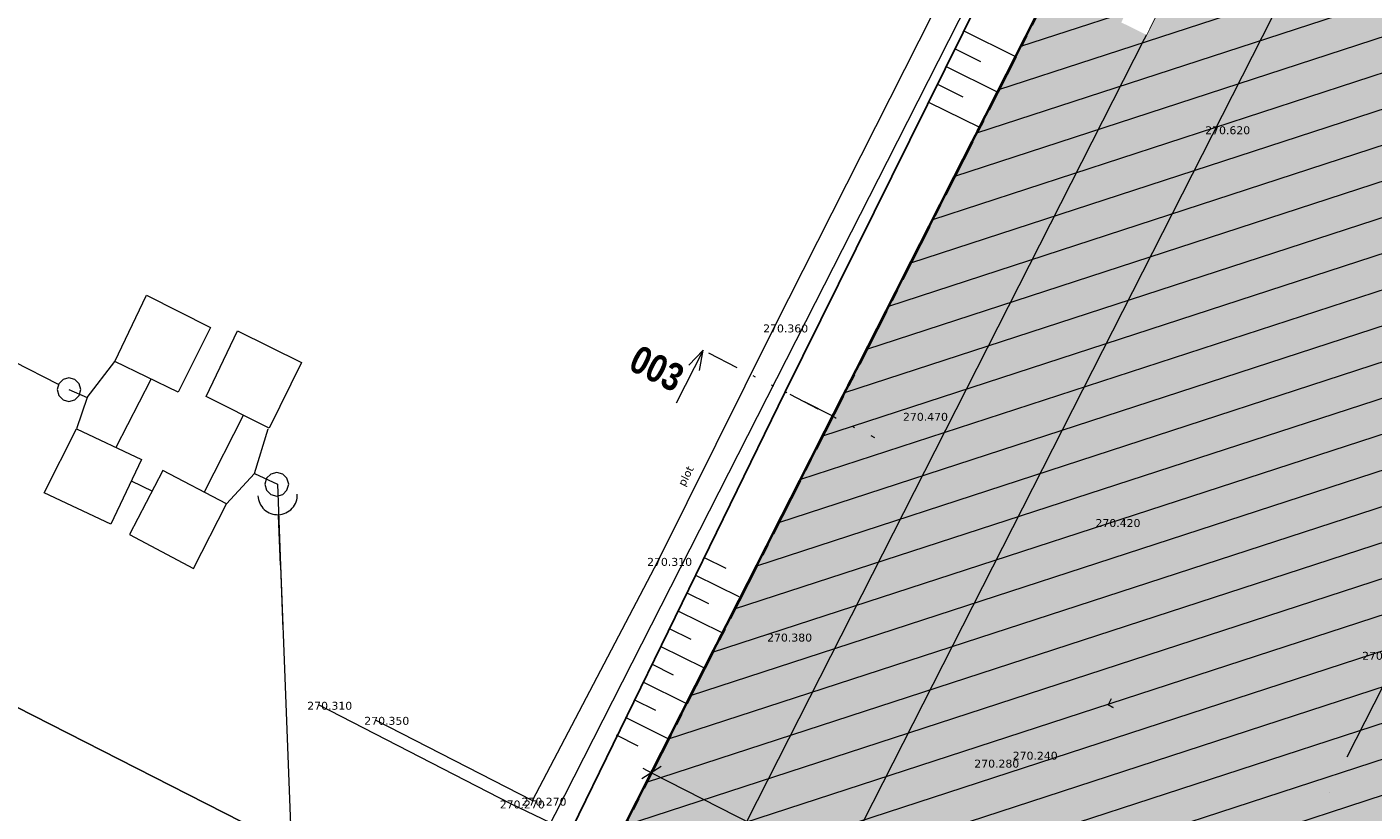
# Model space of a CAD drawing. Header units: millimetres. Extents: x -479461597 to -478645968, y -1101060132 to -1100898045.
# Tile 7 of 145: x -479360852 to -479326868, y -1100972170 to -1100952361. Entities that reach past the tile are written whole.
import ezdxf
from ezdxf.xclip import XClip

# ---------------------------------------------------------------- set-up
doc = ezdxf.new("R2010")
doc.units = ezdxf.units.MM
doc.header["$MEASUREMENT"] = 0
doc.header["$XCLIPFRAME"] = 0
for name, pattern in [('19-015-_48_Čerchovaná s jednou', [5000, 3000, -1000, 0, -1000]), ('CENTER', [2400, 1500, -300, 300, -300]), ('Wipeout_Contour', [1000, 0, -1000]), ('Čerchovaná se dvěma tečkami L', [2300, 800, -460, 60, -460, 60, -460]), ('Čárkovaná L', [1300, 800, -500]), ('Čárkovaná S', [250, 150, -100])]:
    doc.linetypes.add(name, pattern=pattern)
doc.layers.add('Externí - kresby a obrázky', color=7, linetype='Continuous')
doc.layers.add('HTU_3_HTU_4_Situace - terén HTU', color=7, linetype='Continuous')
for name, color, linetype, lineweight in [('HTU_1_Katastr_3_0_Pero_č.__1_Pero_č.__1', 7, 'Continuous', 18), ('HTU_1_Katastr_3_2D čary_Pero_č.__76', 124, 'Continuous', 18), ('HTU_1_Katastr_3_BT_hranice_parcel_Pero_č.__1_Pero_č.__1', 7, 'Continuous', 18), ('HTU_1_Katastr_3_voda_ovak (z existencí)_Pero_č.__1_Pero_č.__1', 7, 'Continuous', 18), ('HTU_3_HTU_4_2D čary_Pero_č.__76', 124, 'Continuous', 18), ('HTU_3_HTU_4_Konstrukce - základy výkop_Pero_č.__8', 7, 'Continuous', 18), ('HTU_3_HTU_4_Situace - terén HTU_Pero_č.__164', 250, 'Continuous', 13), ('HTU_3_HTU_4_Situace - terén HTU_Pero_č.__203', 7, 'Continuous', 35), ('HTU_3_HTU_4_Situace - terén HTU_Pero_č.__45', 7, 'Continuous', 18), ('HTU_3_HTU_4_Situace - terén HTU_Pero_č.__85', 7, 'Continuous', 18), ('HTU_3_HTU_4_Výkopy -  vykop_Pero_č.__164', 250, 'Continuous', 13), ('HTU_3_HTU_4_Značky - řezy_Pero_č.__21', 7, 'Continuous', 18), ('HTU_3_HTU_4_Značky - řezy_Pero_č.__25', 7, 'Continuous', 18), ('HTU_3_HTU_4_Značky - řezy_Pero_č.__85', 7, 'Continuous', 18)]:
    doc.layers.add(name, color=color, linetype=linetype, lineweight=lineweight)
for name, color, linetype, lineweight, true_color in [('HTU_1_Katastr_3_2D čary_Pero_č.__15', 7, 'Continuous', 18, 0xc3457e), ('HTU_2_zaměření_2_body_Pero_č.__202', 7, 'Continuous', 20, 0x6d6f03), ('HTU_2_zaměření_2_kresba_Pero_č.__202', 7, 'Continuous', 20, 0x6d6f03), ('HTU_2_zaměření_2_výšky_Pero_č.__202', 7, 'Continuous', 20, 0x6d6f03), ('HTU_3_HTU_4_2D čary_Pero_č.__15', 7, 'Continuous', 18, 0xc3457e), ('HTU_3_HTU_4_Situace - terén HTU_Pero_č.__186', 7, 'Continuous', 25, 0x7b0011), ('HTU_3_HTU_4_Situace - terén HTU_Pero_č.__221', 7, 'Continuous', 40, 0xa87e33), ('HTU_3_HTU_4_Situace - terén HTU_Pero_č.__222', 7, 'Continuous', 20, 0xa87e33), ('HTU_3_HTU_4_Zaklady drenáž_Pero_č.__166', 7, 'Continuous', 13, 0x7b0011)]:
    doc.layers.add(name, color=color, linetype=linetype, lineweight=lineweight, true_color=true_color)
doc.styles.add('GENERATED_STYLE_1', font='txt')
doc.styles.add('GENERATED_STYLE_7', font='txt')
doc.linetypes.add('cara rezu', pattern='A,0,[7,20-026-4_02.1.10- 02 Situace HTU1.Shx,S=6.349206,R=0,X=0,Y=0],-800,0', length=800)
doc.linetypes.add('kanaldrenaz', pattern='A,0,[8,20-026-4_02.1.10- 02 Situace HTU1.Shx,S=19.047619,R=0,X=0,Y=0],-2800,0', length=2800)
doc.linetypes.add('KANALIZACE_DESTOVA_PODZ', pattern='A,0,[4,20-026-4_02.1.10- 02 Situace HTU1.Shx,S=0.674603,R=0,X=0,Y=0],-100,0', length=100)
doc.linetypes.add('plná nepravidelná', pattern='A,0,[1,20-026-4_02.1.10- 02 Situace HTU1.Shx,S=7.936508,R=0,X=0,Y=2.08167e-17],-1000,0', length=1000)
doc.linetypes.add('X', pattern='A,0,[2,20-026-4_02.1.10- 02 Situace HTU1.Shx,S=15.67901,R=0,X=0,Y=0],-1975.555229,0', length=1975.555229)

# ---------------------------------------------------------------- blocks, each defined once
blk = doc.blocks.new('Kresba_2_2', base_point=(-460327121.276564, -1100980142.449307))
at = {"layer": 'HTU_2_zaměření_2_body_Pero_č.__202', "color": 66, "linetype": 'Continuous', "lineweight": 20, "true_color": 0x6d6f03}
for p, q in [((-479330830, -1100954940), (-479330829.95, -1100954940)), ((-479341990, -1100959940), (-479341989.95, -1100959940)), ((-479338460, -1100962170), (-479338459.95, -1100962170)), ((-479333600, -1100964850), (-479333599.95, -1100964850)), ((-479344920, -1100965830), (-479344919.95, -1100965830)), ((-479341890, -1100967740), (-479341889.95, -1100967740)), ((-479326870, -1100968200), (-479326869.95, -1100968200)), ((-479353500, -1100969460), (-479353499.95, -1100969460)), ((-479352060, -1100969840), (-479352059.95, -1100969840)), ((-479336660, -1100970920), (-479336659.95, -1100970920)), ((-479335690, -1100970720), (-479335689.95, -1100970720)), ((-479348640, -1100971950), (-479348639.95, -1100971950)), ((-479348090, -1100971880), (-479348089.95, -1100971880))]:
    blk.add_line(p, q, dxfattribs=at)
at = {"layer": 'HTU_2_zaměření_2_kresba_Pero_č.__202', "color": 66, "linetype": 'X', "lineweight": 20, "true_color": 0x6d6f03, "flags": 128}
blk.add_lwpolyline([(-479352060, -1100969840), (-479348090, -1100971880), (-479344920, -1100965830), (-479341990, -1100959940), (-479337960, -1100951980), (-479335090, -1100946260), (-479330610, -1100937430), (-479327420, -1100931130), (-479322540, -1100921610), (-479316810, -1100910130), (-479325700, -1100905600)], dxfattribs=at)
at = {"layer": 'HTU_2_zaměření_2_kresba_Pero_č.__202', "color": 66, "linetype": 'Continuous', "lineweight": 20, "true_color": 0x6d6f03, "flags": 128}
blk.add_lwpolyline([(-479353500, -1100969460), (-479348640, -1100971950), (-479343650, -1100974340), (-479339220, -1100976900), (-479331560, -1100980510), (-479325750, -1100983940), (-479324730, -1100984290), (-479323230, -1100983870), (-479321980, -1100983180), (-479320440, -1100981100), (-479318160, -1100977470), (-479316240, -1100973680), (-479311290, -1100963880), (-479308680, -1100959490), (-479306110, -1100953620), (-479304400, -1100950650)], dxfattribs=at)
at = {"layer": 'HTU_2_zaměření_2_výšky_Pero_č.__202', "color": 66, "linetype": 'Continuous', "lineweight": 20, "true_color": 0x6d6f03, "char_height": 200, "attachment_point": 4, "style": 'GENERATED_STYLE_1'}
for s, insert in [('\\A1;{\\pql;\\fVerdana|b0|i0|c238|p38;270.620}', (-479331104.915, -1100954969.581786)), ('\\A1;{\\pql;\\fVerdana|b0|i0|c238|p38;270.360}', (-479342264.915, -1100959969.581786)), ('\\A1;{\\pql;\\fVerdana|b0|i0|c238|p38;270.470}', (-479338734.915, -1100962199.581786)), ('\\A1;{\\pql;\\fVerdana|b0|i0|c238|p38;270.420}', (-479333874.915, -1100964879.581786)), ('\\A1;{\\pql;\\fVerdana|b0|i0|c238|p38;270.310}', (-479345194.915, -1100965859.581786)), ('\\A1;{\\pql;\\fVerdana|b0|i0|c238|p38;270.380}', (-479342164.915, -1100967769.581786)), ('\\A1;{\\pql;\\fVerdana|b0|i0|c238|p38;270.360}', (-479327144.915, -1100968229.581786)), ('\\A1;{\\pql;\\fVerdana|b0|i0|c238|p38;270.310}', (-479353774.915, -1100969489.581786)), ('\\A1;{\\pql;\\fVerdana|b0|i0|c238|p38;270.350}', (-479352334.915, -1100969869.581786)), ('\\A1;{\\pql;\\fVerdana|b0|i0|c238|p38;270.240}', (-479335964.915, -1100970749.581786)), ('\\A1;{\\pql;\\fVerdana|b0|i0|c238|p38;270.280}', (-479336934.915, -1100970949.581786)), ('\\A1;{\\pql;\\fVerdana|b0|i0|c238|p38;270.270}', (-479348914.915, -1100971979.581786)), ('\\A1;{\\pql;\\fVerdana|b0|i0|c238|p38;270.270}', (-479348364.915, -1100971909.581786))]:
    blk.add_mtext(s, dxfattribs=dict(at, insert=insert))
at = {"layer": 'HTU_2_zaměření_2_výšky_Pero_č.__202', "color": 66, "linetype": 'Continuous', "lineweight": 20, "true_color": 0x6d6f03, "insert": (-479344311.529411, -1100963938.98659), "char_height": 200, "attachment_point": 4, "rotation": 63.0985276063, "style": 'GENERATED_STYLE_1'}
blk.add_mtext('\\A1;{\\pql;\\fVerdana|b0|i0|c238|p38;plot}', dxfattribs=at)
blk = doc.blocks.new('Kresba_3_3', base_point=(-460327121, -1100980142))
at = {"layer": 'HTU_1_Katastr_3_0_Pero_č.__1_Pero_č.__1', "color": 7, "linetype": 'Čárkovaná S', "lineweight": 18}
for p in [(-479333481, -1100969313), (-479333425, -1100969531)]:
    blk.add_line(p, (-479333558, -1100969464), dxfattribs=at)
at = {"layer": 'HTU_1_Katastr_3_0_Pero_č.__1_Pero_č.__1', "color": 7, "linetype": 'Continuous', "lineweight": 18}
for p, q in [((-479333525, -1100969398), (-479333558, -1100969463)), ((-479333558, -1100969463), (-479333425, -1100969531)), ((-479333558, -1100969464), (-479333492, -1100969497))]:
    blk.add_line(p, q, dxfattribs=at)
at = {"layer": 'HTU_1_Katastr_3_2D čary_Pero_č.__15', "color": 243, "linetype": 'cara rezu', "lineweight": 18, "true_color": 0xc3457e, "flags": 128}
blk.add_lwpolyline([(-479260989, -1100941377), (-479262434, -1100944243), (-479264521, -1100943182), (-479262520, -1100939250), (-479277636, -1100931565), (-479284957, -1100945959), (-479295151, -1100940862), (-479317016, -1100983651), (-479306803, -1100988861), (-479310166, -1100995464), (-479320220, -1100990344), (-479322072, -1100993980), (-479323855, -1100993073), (-479322003, -1100989436), (-479324570, -1100988129), (-479345483, -1100977481), (-479346003, -1100978502), (-479348052, -1100977458), (-479347532, -1100976438), (-479349225, -1100975576), (-479340945, -1100959310), (-479339130, -1100955745), (-479314621, -1100907562), (-479310408, -1100899278), (-479292653, -1100908104), (-479285665, -1100911578), (-479271142, -1100918798), (-479260989, -1100923846)], dxfattribs=at)
at = {"layer": 'HTU_1_Katastr_3_2D čary_Pero_č.__76', "color": 124, "linetype": 'Čárkovaná L', "lineweight": 18}
blk.add_line((-479340510, -1100962181), (-479341713, -1100961569), dxfattribs=at)
at = {"layer": 'HTU_1_Katastr_3_BT_hranice_parcel_Pero_č.__1_Pero_č.__1', "color": 7, "linetype": 'Continuous', "lineweight": 18, "flags": 128}
blk.add_lwpolyline([(-479389780, -1100954920), (-479356780, -1100971730), (-479324680, -1100988070), (-479323080, -1100988620), (-479321140, -1100988350, 0.121381), (-479319400, -1100987400), (-479318150, -1100985870), (-479295160, -1100940880), (-479284200, -1100946360), (-479276860, -1100931960), (-479262520, -1100939250), (-479269750, -1100953450), (-479261890, -1100957500), (-479260989, -1100955691)], format="xyb", dxfattribs=at)
blk.add_lwpolyline([(-479389780, -1100954920), (-479356780, -1100971730), (-479324680, -1100988070), (-479323080, -1100988620), (-479321140, -1100988350, 0.121381), (-479319400, -1100987400), (-479318150, -1100985870), (-479295160, -1100940880), (-479284200, -1100946360), (-479276860, -1100931960), (-479262520, -1100939250), (-479269750, -1100953450), (-479261890, -1100957500), (-479260989, -1100955691)], format="xyb", dxfattribs=at)
blk.add_lwpolyline([(-479389780, -1100954920), (-479356780, -1100971730), (-479324680, -1100988070), (-479323080, -1100988620), (-479321140, -1100988350, 0.121381), (-479319400, -1100987400), (-479318150, -1100985870), (-479295160, -1100940880), (-479284200, -1100946360), (-479276860, -1100931960), (-479262520, -1100939250), (-479269750, -1100953450), (-479261890, -1100957500), (-479260989, -1100955691)], format="xyb", dxfattribs=at)
blk.add_lwpolyline([(-479324680, -1100988070), (-479356780, -1100971730), (-479389780, -1100954920)], dxfattribs=at)
blk.add_lwpolyline([(-479324680, -1100988070), (-479356780, -1100971730), (-479389780, -1100954920)], dxfattribs=at)
blk.add_lwpolyline([(-479324680, -1100988070), (-479356780, -1100971730), (-479389780, -1100954920)], dxfattribs=at)
at = {"layer": 'HTU_1_Katastr_3_voda_ovak (z existencí)_Pero_č.__1_Pero_č.__1', "color": 7, "linetype": 'KANALIZACE_DESTOVA_PODZ', "lineweight": 18}
blk.add_line((-479355106, -1100963626), (-479354530, -1100963899), dxfattribs=at)
at = {"layer": 'HTU_1_Katastr_3_voda_ovak (z existencí)_Pero_č.__1_Pero_č.__1', "color": 7, "linetype": 'Continuous', "lineweight": 18, "flags": 128}
for points in [[(-479357833, -1100959126), (-479356221, -1100959943), (-479357038, -1100961577), (-479358629, -1100960803)], [(-479355533, -1100960029), (-479353921, -1100960824), (-479354738, -1100962480), (-479356329, -1100961684)], [(-479359489, -1100961512), (-479359532, -1100961362), (-479359640, -1100961254), (-479359790, -1100961211), (-479359941, -1100961254), (-479360048, -1100961362), (-479360091, -1100961512), (-479360048, -1100961663), (-479359941, -1100961770), (-479359790, -1100961813), (-479359640, -1100961770), (-479359532, -1100961663)], [(-479359597, -1100962501), (-479357963, -1100963275), (-479358737, -1100964909), (-479360414, -1100964113)], [(-479358264, -1100965167), (-479356651, -1100966027), (-479355813, -1100964393), (-479357425, -1100963554)], [(-479354244, -1100963899), (-479354287, -1100963748), (-479354394, -1100963641), (-479354545, -1100963598), (-479354695, -1100963641), (-479354803, -1100963748), (-479354846, -1100963899), (-479354803, -1100964049), (-479354695, -1100964157), (-479354545, -1100964200), (-479354394, -1100964157), (-479354287, -1100964049)]]:
    blk.add_lwpolyline(points, close=True, dxfattribs=at)
for points in [[(-479360053, -1100961378), (-479361174, -1100960806)], [(-479359329, -1100961709), (-479358629, -1100960803)], [(-479357726, -1100961254), (-479358608, -1100962974)], [(-479359790, -1100961512), (-479359329, -1100961709), (-479359597, -1100962501)], [(-479356372, -1100964092), (-479355383, -1100962157)], [(-479355813, -1100964393), (-479355106, -1100963626), (-479354759, -1100962501)], [(-479358221, -1100963813), (-479357684, -1100964070)], [(-479355106, -1100963626), (-479354530, -1100963899)], [(-479354530, -1100963899), (-479354389, -1100967553)], [(-479354451, -1100965940), (-479354499, -1100964685)], [(-479354451, -1100965940), (-479354383, -1100967693), (-479354112, -1100974674)]]:
    blk.add_lwpolyline(points, dxfattribs=at)
blk.add_lwpolyline([(-479355020, -1100964190, 0.414214), (-479354502, -1100964666, 0.414214), (-479354026, -1100964149)], format="xyb", dxfattribs=at)
blk = doc.blocks.new('Kresba_4_4', base_point=(-460327121, -1100980142))
at = {"layer": 'HTU_3_HTU_4_Situace - terén HTU_Pero_č.__164', "linetype": 'Continuous', "lineweight": 13}
h = blk.add_hatch(dxfattribs=at)
h.set_pattern_fill('Izolace___tvárnice_0004', color=250, style=0, pattern_type=2)
h.set_pattern_definition([(18.0353, (-479315511.6, -1100947167.3), (-268.236, 823.82), [])])
h.paths.add_polyline_path([(-479312750, -1100907616), (-479347715, -1100976344), (-479347532, -1100976438), (-479345483, -1100977481), (-479335476, -1100982576, -0.905776), (-479335465, -1100982577, -0.188252), (-479335467, -1100982581), (-479324570, -1100988129), (-479322003, -1100989436), (-479320382, -1100990262), (-479317016, -1100983651), (-479295151, -1100940862), (-479284957, -1100945959), (-479277636, -1100931565), (-479275176, -1100926729)])
at = {"layer": 'HTU_3_HTU_4_Situace - terén HTU_Pero_č.__222', "linetype": 'Continuous', "lineweight": 20, "true_color": 0xa87e33}
h = blk.add_hatch(dxfattribs=at)
h.set_pattern_fill('Omítka_02_0004', color=45, style=0, pattern_type=2)
h.set_pattern_definition([(18.0353, (-479314747.7, -1100945665.8), (-234.706, 720.842), [0, -505.3935, 0, -758.09]), (83.0353, (-479313246.2, -1100946429.66), (-752.496, 91.925), [0, -370.622, 0, -640.165])])
h.paths.add_polyline_path([(-479347715, -1100976344), (-479347532, -1100976438), (-479345483, -1100977481), (-479335476, -1100982576, -0.905776), (-479335465, -1100982577, -0.188252), (-479335467, -1100982581), (-479324570, -1100988129), (-479322003, -1100989436), (-479320382, -1100990262), (-479317016, -1100983651), (-479295151, -1100940862), (-479287794, -1100926398), (-479285334, -1100921562), (-479312750, -1100907616)])
at = {"layer": 'HTU_3_HTU_4_2D čary_Pero_č.__15', "color": 243, "linetype": 'cara rezu', "lineweight": 18, "true_color": 0xc3457e, "flags": 128}
blk.add_lwpolyline([(-479260989, -1100941377), (-479262434, -1100944243), (-479264521, -1100943182), (-479262520, -1100939250), (-479277636, -1100931565), (-479284957, -1100945959), (-479295151, -1100940862), (-479317016, -1100983651), (-479306803, -1100988861), (-479310166, -1100995464), (-479320220, -1100990344), (-479322072, -1100993980), (-479323855, -1100993073), (-479322003, -1100989436), (-479324570, -1100988129), (-479345483, -1100977481), (-479346003, -1100978502), (-479348052, -1100977458), (-479347532, -1100976438), (-479349225, -1100975576), (-479340945, -1100959310), (-479339130, -1100955745), (-479314621, -1100907562), (-479310408, -1100899278), (-479292653, -1100908104), (-479285665, -1100911578), (-479271142, -1100918798), (-479260989, -1100923846)], dxfattribs=at)
at = {"layer": 'HTU_3_HTU_4_2D čary_Pero_č.__76', "color": 124, "linetype": 'Čárkovaná L', "lineweight": 18}
blk.add_line((-479340510, -1100962181), (-479341713, -1100961569), dxfattribs=at)
at = {"layer": 'HTU_3_HTU_4_Konstrukce - základy výkop_Pero_č.__8', "color": 7, "linetype": '19-015-_48_Čerchovaná s jednou', "lineweight": 18}
blk.add_line((-479298959, -1100914631), (-479333196, -1100981928), dxfattribs=at)
at = {"layer": 'HTU_3_HTU_4_Situace - terén HTU_Pero_č.__186', "color": 246, "linetype": 'Continuous', "lineweight": 25, "true_color": 0x7b0011}
for p, q in [((-479341713, -1100961569), (-479327157, -1100932206)), ((-479347272, -1100972958), (-479341713, -1100961569))]:
    blk.add_line(p, q, dxfattribs=at)
at = {"layer": 'HTU_3_HTU_4_Situace - terén HTU_Pero_č.__203', "color": 7, "linetype": 'Continuous', "lineweight": 35, "flags": 128}
blk.add_lwpolyline([(-479312750, -1100907616), (-479347715, -1100976344), (-479347532, -1100976438), (-479345483, -1100977481), (-479335476, -1100982576, -0.905776), (-479335465, -1100982577, -0.188252), (-479335467, -1100982581), (-479324570, -1100988129), (-479322003, -1100989436), (-479320382, -1100990262), (-479317016, -1100983651), (-479295151, -1100940862), (-479284957, -1100945959), (-479277636, -1100931565), (-479275176, -1100926729)], format="xyb", close=True, dxfattribs=at)
at = {"layer": 'HTU_3_HTU_4_Situace - terén HTU_Pero_č.__221', "color": 45, "linetype": 'CENTER', "lineweight": 40, "true_color": 0xa87e33, "flags": 128}
blk.add_lwpolyline([(-479347715, -1100976344), (-479347532, -1100976438), (-479345483, -1100977481), (-479335476, -1100982576, -0.905776), (-479335465, -1100982577, -0.188252), (-479335467, -1100982581), (-479324570, -1100988129), (-479322003, -1100989436), (-479320382, -1100990262), (-479317016, -1100983651), (-479295151, -1100940862), (-479287794, -1100926398), (-479285334, -1100921562), (-479312750, -1100907616)], format="xyb", close=True, dxfattribs=at)
at = {"layer": 'HTU_3_HTU_4_Situace - terén HTU_Pero_č.__45', "color": 7, "linetype": 'Continuous', "lineweight": 18}
blk.add_line((-479344842, -1100971018), (-479345326, -1100971333), dxfattribs=at)
at = {"layer": 'HTU_3_HTU_4_Situace - terén HTU_Pero_č.__85', "color": 7, "linetype": 'Continuous', "lineweight": 18}
for p, q in [((-479308009, -1100910028), (-479342974, -1100978757)), ((-479345254, -1100971510), (-479344914, -1100970841)), ((-479345302, -1100971065), (-479345084, -1100971176)), ((-479345084, -1100971176), (-479317750, -1100985093))]:
    blk.add_line(p, q, dxfattribs=at)
at = {"layer": 'HTU_3_HTU_4_Výkopy -  vykop_Pero_č.__164', "color": 250, "linetype": 'Continuous', "lineweight": 13}
for p, q in [((-479337199, -1100952463), (-479335914, -1100953100)), ((-479337421, -1100952911), (-479336778, -1100953230)), ((-479337643, -1100953359), (-479336358, -1100953996)), ((-479337865, -1100953807), (-479337223, -1100954125)), ((-479338087, -1100954255), (-479336802, -1100954892)), ((-479343751, -1100965745), (-479343205, -1100966015)), ((-479343973, -1100966193), (-479342881, -1100966734)), ((-479344195, -1100966641), (-479343649, -1100966911)), ((-479344417, -1100967089), (-479343325, -1100967630)), ((-479344640, -1100967537), (-479344093, -1100967807)), ((-479344862, -1100967985), (-479343769, -1100968526)), ((-479345084, -1100968433), (-479344538, -1100968703)), ((-479345306, -1100968880), (-479344214, -1100969422)), ((-479345528, -1100969328), (-479344982, -1100969599)), ((-479345750, -1100969776), (-479344658, -1100970318)), ((-479345972, -1100970224), (-479345426, -1100970495))]:
    blk.add_line(p, q, dxfattribs=at)
at = {"layer": 'HTU_3_HTU_4_Zaklady drenáž_Pero_č.__166', "color": 246, "linetype": 'kanaldrenaz', "lineweight": 13, "true_color": 0x7b0011}
blk.add_line((-479344523, -1100976025), (-479328311, -1100944157), dxfattribs=at)
at = {"layer": 'HTU_3_HTU_4_Značky - řezy_Pero_č.__21', "color": 7, "linetype": 'Čerchovaná se dvěma tečkami L', "lineweight": 18}
blk.add_line((-479343645, -1100960587), (-479339456, -1100962718), dxfattribs=at)
at = {"layer": 'HTU_3_HTU_4_Značky - řezy_Pero_č.__85', "color": 7, "linetype": 'Continuous', "lineweight": 18}
for p, q in [((-479343778, -1100960519), (-479344458, -1100961856)), ((-479344139, -1100960896), (-479343778, -1100960519)), ((-479343871, -1100961032), (-479343778, -1100960519))]:
    blk.add_line(p, q, dxfattribs=at)
at = {"layer": 'HTU_3_HTU_4_Značky - řezy_Pero_č.__25', "color": 7, "linetype": 'Continuous', "lineweight": 18, "insert": (-479344516, -1100961601), "char_height": 700, "attachment_point": 9, "rotation": 333.0353, "style": 'GENERATED_STYLE_7'}
blk.add_mtext('\\A1;{\\pqr;\\pt0;\\fArial Narrow|b1|i0|c238|p34;003}', dxfattribs=at)
at = {"color": 254, "linetype": 'Wipeout_Contour', "lineweight": 0, "ltscale": 4803080012.278042}
blk.add_wipeout([(-479332590, -1100952559), (-479329781, -1100946853), (-479330417, -1100946540), (-479333225, -1100952246)], dxfattribs=at).dxf.layer = 'HTU_3_HTU_4_Situace - terén HTU'

msp = doc.modelspace()

# ---------------------------------------------------------------- block references
at = {"layer": 'Externí - kresby a obrázky', "color": 250, "linetype": 'plná nepravidelná', "lineweight": 40}
ref = msp.add_blockref('Kresba_3_3', (-460327121.3, -1100980142.4), dxfattribs=at)
XClip(ref).set_block_clipping_path([(-479461596.9093363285, -1101060131.8682479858), (-479260989.2464485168, -1100898044.9989290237)])
ref = msp.add_blockref('Kresba_2_2', (-460327121.3, -1100980142.4), dxfattribs=at)
XClip(ref).set_block_clipping_path([(-479461596.9093363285, -1101048229.8387930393), (-479260989.2464485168, -1100898044.9989290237)])

# ---------------------------------------------------------------- next in the draw order: block references
ref = msp.add_blockref('Kresba_4_4', (-460327121.3, -1100980142.4), dxfattribs=at)
XClip(ref).set_block_clipping_path([(-479461596.9093363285, -1101060131.8682479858), (-479260989.2464485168, -1100898044.9989290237)])

doc.saveas('drawing.dxf')
